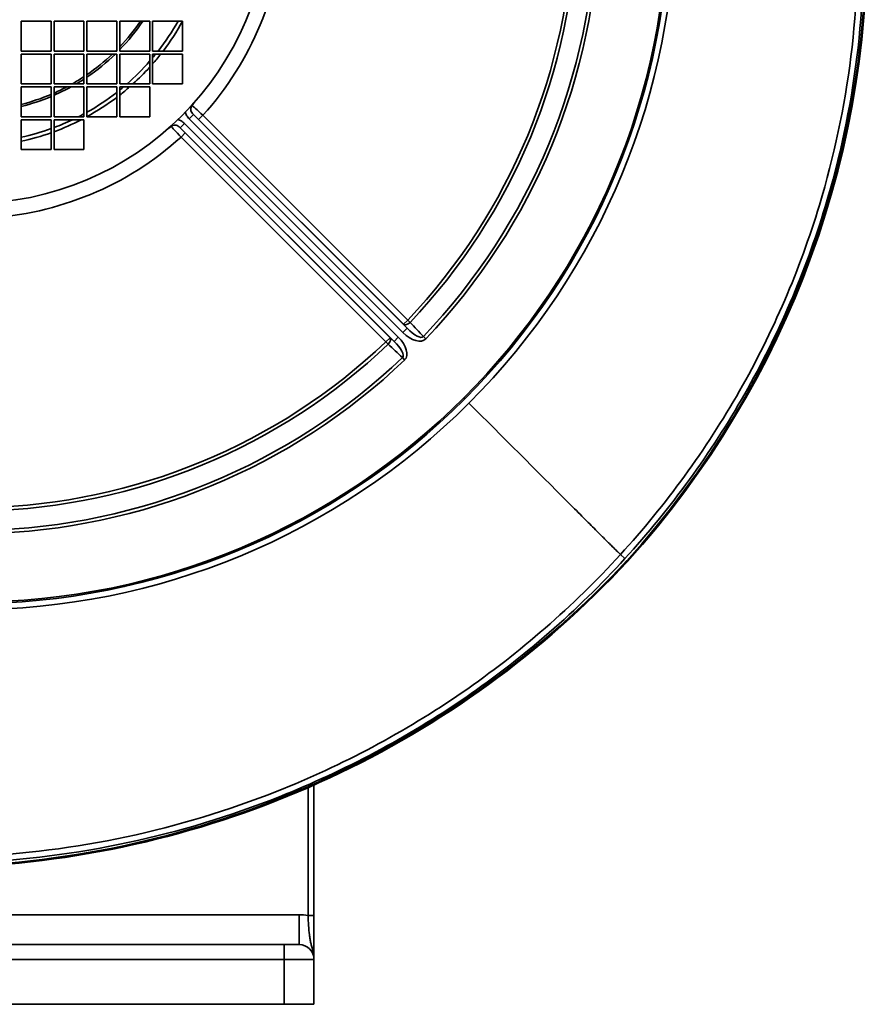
# Model space of a CAD drawing. Header units: millimetres. Extents: x 344 to 916, y 121 to 770.
# Tile 2 of 4: x 632 to 916, y 121 to 451. Entities that reach past the tile are written whole.
import ezdxf

# ---------------------------------------------------------------- set-up
doc = ezdxf.new("R2010")
doc.units = ezdxf.units.MM
doc.header["$LTSCALE"] = 3
doc.layers.add('Krawędzie widoczne(ISO)', color=7, linetype='Continuous', lineweight=35, true_color=0x262659)
doc.layers.add('Widoczne krawędzie styczne(ISO)', color=7, linetype='Continuous', lineweight=35, true_color=0x1a1a3e)

msp = doc.modelspace()

# ---------------------------------------------------------------- linework, layer by layer
at = {"layer": 'Krawędzie widoczne(ISO)'}
for p, q in [((632.4, 440.46), (632.4, 450.46)), ((632.4, 450.46), (642.4, 450.46)), ((642.4, 450.46), (642.4, 440.46)), ((643.4, 440.46), (643.4, 450.46)), ((643.4, 450.46), (653.4, 450.46)), ((653.4, 450.46), (653.4, 440.46)), ((654.4, 440.46), (654.4, 450.46)), ((654.4, 450.46), (664.4, 450.46)), ((664.4, 450.46), (664.4, 440.46)), ((665.4, 450.46), (675.4, 450.46)), ((665.4, 440.46), (665.4, 450.46)), ((675.4, 450.46), (675.4, 440.46)), ((676.4, 440.46), (676.4, 450.46)), ((676.4, 450.46), (686.4, 450.46)), ((686.4, 450.46), (686.4, 440.46)), ((642.4, 440.46), (632.4, 440.46)), ((632.4, 429.46), (632.4, 439.46)), ((632.4, 439.46), (642.4, 439.46)), ((642.4, 439.46), (642.4, 429.46)), ((653.4, 440.46), (643.4, 440.46)), ((643.4, 429.46), (643.4, 439.46)), ((643.4, 439.46), (653.4, 439.46)), ((653.4, 439.46), (653.4, 429.46)), ((664.4, 440.46), (654.4, 440.46)), ((654.4, 429.46), (654.4, 439.46)), ((654.4, 439.46), (664.4, 439.46)), ((664.4, 439.46), (664.4, 429.46)), ((675.4, 440.46), (665.4, 440.46)), ((665.4, 429.46), (665.4, 439.46)), ((665.4, 439.46), (675.4, 439.46)), ((675.4, 439.46), (675.4, 429.46)), ((686.4, 440.46), (676.4, 440.46)), ((676.4, 439.46), (686.4, 439.46)), ((676.4, 429.46), (676.4, 439.46)), ((686.4, 439.46), (686.4, 429.46)), ((642.4, 429.46), (632.4, 429.46)), ((653.4, 429.46), (643.4, 429.46)), ((664.4, 429.46), (654.4, 429.46)), ((675.4, 429.46), (665.4, 429.46)), ((686.4, 429.46), (676.4, 429.46)), ((632.4, 418.46), (632.4, 428.46)), ((632.4, 428.46), (642.4, 428.46)), ((642.4, 428.46), (642.4, 418.46)), ((643.4, 418.46), (643.4, 428.46)), ((643.4, 428.46), (653.4, 428.46)), ((653.4, 428.46), (653.4, 418.46)), ((654.4, 418.46), (654.4, 428.46)), ((654.4, 428.46), (664.4, 428.46)), ((664.4, 428.46), (664.4, 418.46)), ((665.4, 418.46), (665.4, 428.46)), ((665.4, 428.46), (675.4, 428.46)), ((675.4, 428.46), (675.4, 418.46)), ((642.4, 418.46), (632.4, 418.46)), ((632.4, 407.46), (632.4, 417.46)), ((632.4, 417.46), (642.4, 417.46)), ((642.4, 417.46), (642.4, 407.46)), ((653.4, 418.46), (643.4, 418.46)), ((643.4, 407.46), (643.4, 417.46)), ((643.4, 417.46), (653.4, 417.46)), ((653.4, 417.46), (653.4, 407.46)), ((664.4, 418.46), (654.4, 418.46)), ((675.4, 418.46), (665.4, 418.46)), ((642.4, 407.46), (632.4, 407.46)), ((653.4, 407.46), (643.4, 407.46)), ((730.4, 151.05), (730.4, 194.75)), ((730.4, 136.36), (730.4, 151.05)), ((720.4, 141.36), (510.4, 141.36)), ((720.4, 141.36), (725.4, 141.36)), ((730.4, 121.36), (730.4, 136.36)), ((510.4, 121.36), (720.4, 121.36)), ((730.4, 121.36), (720.4, 121.36))]:
    msp.add_line(p, q, dxfattribs=at)
for radius in [233.5, 100]:
    msp.add_circle((615.4, 489.46), radius, dxfattribs=at)
for centre, radius, start, end in [((615.4, 489.46), 234, 315, 0), ((604.6, 478.1), 310.64, 317.9065, 2.1153), ((604.6, 478.1), 311, 317.906, 2.1157), ((615.4, 489.46), 69, 316.4387, 325.5826), ((615.4, 489.46), 81, 322.7756, 331.2178), ((615.4, 489.46), 69, 304.4174, 313.5613), ((615.4, 489.46), 69, 314.7533, 315.2467), ((615.4, 489.46), 81, 318.8584, 321.8819), ((615.4, 489.46), 69, 299.5918, 303.4167), ((615.4, 489.46), 81, 312.2054, 317.7946), ((615.4, 489.46), 69, 284.2632, 293.0357), ((615.4, 489.46), 69, 293.9411, 297.8642), ((615.4, 489.46), 81, 308.1181, 311.1416), ((615.4, 489.46), 81, 298.7822, 307.2244), ((615.4, 489.46), 81, 290.2233, 297.266), ((615.4, 489.46), 81, 282.1151, 289.4712), ((615.4, 489.46), 234, 270, 315), ((599.71, 489.04), 321.64, 272.9132, 317.0449), ((599.71, 489.04), 322, 272.9115, 317.0454), ((725.4, 136.36), 5, 0, 90)]:
    msp.add_arc(centre, radius, start, end, dxfattribs=at)
for points, knots in [([(689.67, 422.19), (689.7, 422.25), (689.73, 422.3), (689.77, 422.36), (689.8, 422.42), (689.83, 422.47), (689.87, 422.53), (689.9, 422.58), (689.94, 422.64), (689.97, 422.69), (690.01, 422.75), (690.05, 422.8), (690.08, 422.85), (690.12, 422.91), (690.17, 422.97), (690.21, 423.02), (690.25, 423.08), (690.29, 423.14), (690.34, 423.19), (690.36, 423.22), (690.38, 423.25), (690.41, 423.28), (690.44, 423.32), (690.47, 423.36), (690.5, 423.4), (690.52, 423.42), (690.54, 423.45), (690.56, 423.47), (690.6, 423.53), (690.65, 423.58), (690.69, 423.64), (690.74, 423.7), (690.79, 423.75), (690.84, 423.81), (690.89, 423.87), (690.93, 423.92), (690.98, 423.98), (691.02, 424.02), (691.05, 424.06), (691.08, 424.1), (691.13, 424.15), (691.18, 424.21), (691.23, 424.27), (691.28, 424.33), (691.33, 424.39), (691.38, 424.44), (691.43, 424.5), (691.47, 424.56), (691.52, 424.61), (691.55, 424.65), (691.58, 424.69), (691.62, 424.72)], [-0.0007501, -0.0007501, -0.0007501, -0.0007501, 0.0242766, 0.0242766, 0.0242766, 0.0487751, 0.0487751, 0.0487751, 0.0731219, 0.0731219, 0.0731219, 0.0967457, 0.0967457, 0.0967457, 0.1217459, 0.1217459, 0.1217459, 0.1463437, 0.1463437, 0.1463437, 0.1597, 0.1597, 0.1597, 0.1760804, 0.1760804, 0.1760804, 0.1867222, 0.1867222, 0.1867222, 0.2106525, 0.2106525, 0.2106525, 0.2346741, 0.2346741, 0.2346741, 0.2588398, 0.2588398, 0.2588398, 0.274306, 0.274306, 0.274306, 0.2979983, 0.2979983, 0.2979983, 0.3213727, 0.3213727, 0.3213727, 0.344203, 0.344203, 0.344203, 0.3585591, 0.3585591, 0.3585591, 0.3585591]), ([(680.13, 413.24), (680.19, 413.29), (680.25, 413.34), (680.3, 413.39), (680.36, 413.44), (680.42, 413.49), (680.48, 413.54), (680.54, 413.59), (680.6, 413.64), (680.66, 413.69), (680.69, 413.72), (680.73, 413.75), (680.76, 413.77), (680.82, 413.82), (680.88, 413.87), (680.93, 413.92), (680.99, 413.97), (681.05, 414.02), (681.1, 414.07), (681.14, 414.1), (681.18, 414.13), (681.21, 414.16), (681.27, 414.21), (681.33, 414.25), (681.38, 414.3), (681.44, 414.34), (681.5, 414.39), (681.55, 414.43), (681.61, 414.48), (681.67, 414.52), (681.73, 414.57), (681.78, 414.61), (681.84, 414.65), (681.9, 414.69), (681.93, 414.72), (681.97, 414.74), (682, 414.77), (682.05, 414.81), (682.11, 414.84), (682.16, 414.88), (682.19, 414.9), (682.23, 414.92), (682.26, 414.95), (682.32, 414.98), (682.37, 415.01), (682.42, 415.05), (682.48, 415.08), (682.53, 415.11), (682.59, 415.14), (682.61, 415.16), (682.64, 415.17), (682.66, 415.18)], [0, 0, 0, 0, 0.0229514, 0.0229514, 0.0229514, 0.0462981, 0.0462981, 0.0462981, 0.0701529, 0.0701529, 0.0701529, 0.0835673, 0.0835673, 0.0835673, 0.1073111, 0.1073111, 0.1073111, 0.1309072, 0.1309072, 0.1309072, 0.1461978, 0.1461978, 0.1461978, 0.1704381, 0.1704381, 0.1704381, 0.1948543, 0.1948543, 0.1948543, 0.2195393, 0.2195393, 0.2195393, 0.2443268, 0.2443268, 0.2443268, 0.2596822, 0.2596822, 0.2596822, 0.2826469, 0.2826469, 0.2826469, 0.2979919, 0.2979919, 0.2979919, 0.3213173, 0.3213173, 0.3213173, 0.3449459, 0.3449459, 0.3449459, 0.3563704, 0.3563704, 0.3563704, 0.3563704])]:
    msp.add_open_spline(points, degree=3, knots=knots, dxfattribs=at)
at = {"layer": 'Widoczne krawędzie styczne(ISO)'}
for p, q in [((688.63, 417.78), (690.04, 419.19)), ((761.59, 347.65), (690.04, 419.19)), ((693.2, 418.95), (691.79, 417.54)), ((761.76, 350.39), (693.2, 418.95)), ((685.66, 414.81), (687.07, 416.22)), ((758.61, 344.68), (687.07, 416.22)), ((688.63, 417.78), (760.17, 346.24)), ((691.79, 417.54), (760.35, 348.98)), ((685.66, 414.81), (757.2, 343.27)), ((687.32, 413.06), (685.9, 411.65)), ((755.87, 344.51), (687.32, 413.06)), ((685.9, 411.65), (754.46, 343.09)), ((761.76, 350.39), (760.35, 348.98)), ((762.56, 349.63), (761.76, 350.39)), ((761.59, 347.65), (760.17, 346.24)), ((760.35, 348.98), (761.59, 347.65)), ((755.87, 344.51), (754.46, 343.09)), ((754.46, 343.09), (755.23, 342.29)), ((757.2, 343.27), (755.87, 344.51)), ((757.2, 343.27), (758.61, 344.68)), ((767, 344.87), (767.8, 344.1)), ((759.98, 337.86), (760.75, 337.05)), ((780.5, 324.35), (780.86, 323.99)), ((832.96, 271.89), (834.44, 270.54)), ((835.38, 269.62), (835.11, 269.87)), ((728.4, 193.87), (728.4, 151.05)), ((725.4, 151.36), (505.4, 151.36)), ((725.4, 141.36), (725.4, 151.36)), ((728.4, 151.05), (730.4, 151.05)), ((720.4, 141.36), (720.4, 136.36)), ((510.4, 136.36), (720.4, 136.36)), ((720.4, 136.36), (720.4, 121.36)), ((730.4, 136.36), (720.4, 136.36))]:
    msp.add_line(p, q, dxfattribs=at)
for centre, radius, start, end in [((615.4, 489.46), 236, 315, 0), ((615.4, 489.46), 105, 317.8168, 357.1832), ((615.4, 489.46), 201.89, 316.4645, 358.5355), ((615.4, 489.46), 203, 316.4645, 358.5355), ((615.4, 489.46), 209.5, 316.3565, 358.6435), ((615.4, 489.46), 210.61, 316.3565, 358.6435), ((615.4, 489.46), 69.68, 315.8507, 325.967), ((615.4, 489.46), 79.68, 322.0523, 330.696), ((615.4, 489.46), 69.68, 304.033, 314.1493), ((615.4, 489.46), 79.68, 319.9551, 321.1347), ((615.4, 489.46), 79.68, 311.1499, 318.8501), ((615.4, 489.46), 69.68, 300.5673, 303.0466), ((615.4, 489.46), 69.68, 284.1203, 292.7968), ((615.4, 489.46), 69.68, 293.6917, 298.9097), ((615.4, 489.46), 79.68, 299.304, 307.9477), ((615.4, 489.46), 79.68, 308.8653, 310.0449), ((615.4, 489.46), 79.68, 296.9959, 298.4827), ((615.4, 489.46), 79.68, 290.5727, 295.3661), ((615.4, 489.46), 79.68, 282.3186, 289.8066), ((615.4, 489.46), 105, 272.8168, 312.1832), ((615.4, 489.46), 201.89, 271.4645, 313.5355), ((615.4, 489.46), 203, 271.4645, 313.5355), ((615.4, 489.46), 209.5, 271.3565, 313.6435), ((615.4, 489.46), 210.61, 271.3565, 313.6435), ((615.4, 489.46), 236, 270, 315), ((725.4, 136.36), 15, 78.463, 90)]:
    msp.add_arc(centre, radius, start, end, dxfattribs=at)
for centre, major_axis, ratio, start_param, end_param in [((691.68, 417.42), (-2.12, 2.12), 0.052341, 4.714955, 5.64618), ((687.43, 413.17), (2.12, -2.12), 0.052341, 3.778598, 4.709823), ((761.76, 350.39), (-1.46, -1.36), 0.553998, 0.062906, 1.60431), ((762.78, 349.29), (-4.92, 5.28), 0.554027, 1.633787, 3.174083), ((762.78, 349.29), (4.17, -4.47), 0.327236, 4.775396, 6.315659), ((754.46, 343.09), (1.36, 1.46), 0.553998, 4.678876, 6.220279), ((755.56, 342.07), (4.47, -4.17), 0.327236, 6.250712, 7.790975), ((755.56, 342.07), (-5.28, 4.92), 0.554027, 3.109102, 4.649398)]:
    msp.add_ellipse(centre, major_axis=major_axis, ratio=ratio, start_param=start_param, end_param=end_param, dxfattribs=at)
for points, knots in [([(912.08, 489.46), (912.88, 472.51), (911.56, 438.47), (899.78, 382.93), (875.03, 325.41), (848.22, 288.6), (832.96, 271.89)], [-23.91548, -23.91548, -23.91548, -23.91548, -18.790834, -13.666061, -6.833031, 0, 0, 0, 0]), ([(834.44, 270.54), (849.8, 287.36), (876.78, 324.41), (901.7, 382.32), (913.56, 438.22), (914.89, 472.49), (914.08, 489.55)], [0, 0, 0, 0, 6.833031, 13.666061, 18.790834, 23.915052, 23.915052, 23.915052, 23.915052]), ([(690.04, 419.19), (689.81, 419.42), (689.63, 419.64), (689.49, 419.86), (689.36, 420.09), (689.27, 420.32), (689.22, 420.56), (689.22, 420.56), (689.22, 420.57), (689.22, 420.57), (689.13, 421.06), (689.23, 421.56), (689.49, 421.96), (689.54, 422.04), (689.6, 422.12), (689.67, 422.19)], [-0.6323298, -0.6323298, -0.6323298, -0.6323298, -0.488725, -0.488725, -0.488725, -0.34799, -0.34799, -0.34799, -0.3451203, -0.3451203, -0.3451203, -0.0579107, -0.0579107, -0.0579107, 0.0000827, 0.0000827, 0.0000827, 0.0000827]), ([(693.2, 418.95), (692.33, 419.79), (690.77, 421.25), (689.88, 422.03), (689.67, 422.19)], [-1.8760534, -1.8760534, -1.8760534, -1.8760534, -1.6573362, -1.4939661, -1.4939661, -1.4939661, -1.4939661]), ([(687.35, 420.01), (687.44, 419.63), (687.75, 418.81), (688.29, 418.12), (688.63, 417.78)], [0.3717165, 0.3717165, 0.3717165, 0.3717165, 0.488725, 0.6323298, 0.6323298, 0.6323298, 0.6323298]), ([(682.66, 415.18), (682.74, 415.25), (682.81, 415.31), (682.89, 415.36), (683.29, 415.62), (683.79, 415.73), (684.28, 415.64), (684.29, 415.63), (684.29, 415.63), (684.29, 415.63), (684.53, 415.59), (684.77, 415.49), (684.99, 415.36), (685.22, 415.22), (685.43, 415.04), (685.66, 414.81)], [-0.0001372, -0.0001372, -0.0001372, -0.0001372, 0.0579154, 0.0579154, 0.0579154, 0.3451281, 0.3451281, 0.3451281, 0.3479194, 0.3479194, 0.3479194, 0.4887344, 0.4887344, 0.4887344, 0.6323408, 0.6323408, 0.6323408, 0.6323408]), ([(687.07, 416.22), (686.73, 416.56), (686.04, 417.1), (685.22, 417.42), (684.84, 417.5)], [-0.6323408, -0.6323408, -0.6323408, -0.6323408, -0.4887344, -0.3716171, -0.3716171, -0.3716171, -0.3716171]), ([(682.66, 415.18), (682.83, 414.98), (683.6, 414.09), (685.06, 412.53), (685.9, 411.65)], [-1.6665882, -1.6665882, -1.6665882, -1.6665882, -1.5032599, -1.284501, -1.284501, -1.284501, -1.284501]), ([(782.27, 322.58), (793.46, 311.4), (804.64, 300.21), (815.82, 289.03), (817.43, 287.42), (819.04, 285.81), (820.65, 284.2), (822.01, 282.84), (823.37, 281.48), (824.64, 280.21), (825.58, 279.28), (826.47, 278.39), (827.28, 277.58), (828.26, 276.59), (829.13, 275.72), (829.84, 275.01), (830.51, 274.35), (831.04, 273.82), (831.39, 273.46), (831.73, 273.12), (831.92, 272.93), (831.96, 272.89), (831.99, 272.86), (832.03, 272.83), (832.06, 272.8), (832.36, 272.49), (832.66, 272.19), (832.96, 271.89)], [0.0153325, 0.0153325, 0.0153325, 0.0153325, 0.3790859, 0.3790859, 0.3790859, 0.4314423, 0.4314423, 0.4314423, 0.475666, 0.475666, 0.475666, 0.5081436, 0.5081436, 0.5081436, 0.5477538, 0.5477538, 0.5477538, 0.5848403, 0.5848403, 0.5848403, 0.6198374, 0.6198374, 0.6198374, 0.6494067, 0.6494067, 0.6494067, 0.9314966, 0.9314966, 0.9314966, 0.9314966]), ([(832.96, 271.89), (817.15, 254.57), (781.55, 223.56), (724.28, 193.03), (667.96, 176), (632.95, 171.54), (615.4, 170.77)], [-29.581867, -29.581867, -29.581867, -29.581867, -22.50094, -15.420014, -10.109319, -4.803408, -4.803408, -4.803408, -4.803408]), ([(615.44, 168.77), (633.12, 169.54), (668.36, 174.03), (725.05, 191.17), (782.69, 221.9), (818.53, 253.11), (834.44, 270.54)], [4.798624, 4.798624, 4.798624, 4.798624, 10.109319, 15.420014, 22.50094, 29.581867, 29.581867, 29.581867, 29.581867]), ([(728.4, 151.05), (728.44, 149.93), (728.49, 148.79), (728.57, 147.71), (728.64, 146.62), (728.74, 145.59), (728.86, 144.62), (728.93, 144.13), (729, 143.66), (729.08, 143.21), (729.16, 142.75), (729.25, 142.31), (729.35, 141.88), (729.45, 141.44), (729.56, 141.01), (729.68, 140.58), (729.79, 140.14), (729.91, 139.7), (730.01, 139.25), (730.23, 138.34), (730.39, 137.37), (730.4, 136.37), (730.4, 136.36), (730.4, 136.36), (730.4, 136.36)], [-2.004241, -2.004241, -2.004241, -2.004241, -1.603393, -1.603393, -1.603393, -1.202545, -1.202545, -1.202545, -1.002121, -1.002121, -1.002121, -0.801697, -0.801697, -0.801697, -0.601272, -0.601272, -0.601272, -0.400848, -0.400848, -0.400848, 0, 0, 0, 0.001552, 0.001552, 0.001552, 0.001552])]:
    msp.add_open_spline(points, degree=3, knots=knots, dxfattribs=at)
for points in [[(767, 344.87), (765.52, 346.46), (764.04, 348.04), (762.56, 349.63)], [(755.23, 342.29), (756.81, 340.81), (758.4, 339.33), (759.98, 337.86)]]:
    msp.add_open_spline(points, degree=3, dxfattribs=at)

doc.saveas('drawing.dxf')
